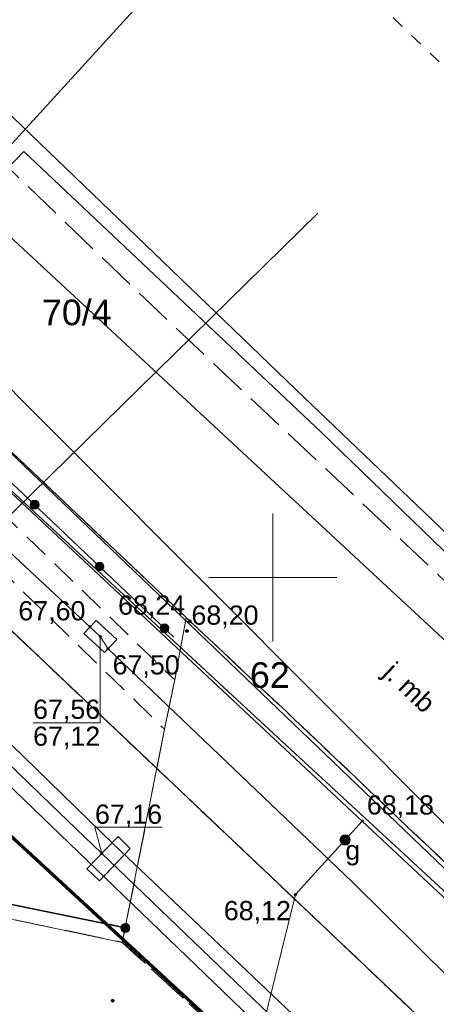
# Model space of a CAD drawing. Header units: millimetres. Extents: x 6501010 to 6502959, y 5884302 to 5886510.
# Tile 22 of 43: x 6502190 to 6502206, y 5885383 to 5885422. Entities that reach past the tile are written whole.
import ezdxf
from ezdxf.enums import TextEntityAlignment as Align

# ---------------------------------------------------------------- set-up
doc = ezdxf.new("R2010")
doc.units = ezdxf.units.MM
for name, pattern in [('ACAD_ISO06W100', [37.5, 24, -3, 0.5, -3, 0.5, -3, 0.5, -3]), ('BUUT04', [200000, 0, -100000, 0, -100000]), ('EGBO02', [5, 1.5, -1, 1.5, -1]), ('EGBU01', [2, 0.5, -0.5, 0.5, -0.5]), ('OTKC_A05', [1.5, 1, -0.5]), ('OTKJ_A05', [2, 1.5, -0.5]), ('OTKU_A05', [2, 1.5, -0.5])]:
    doc.linetypes.add(name, pattern=pattern)
for name, color, linetype, lineweight in [('!!!_elektryczne', 12, 'Continuous', 18), ('!A_granica opracowania', 12, 'Continuous', 40), ('Działki', 9, 'Continuous', 0), ('isa_V10520003E16E075_TUsr', 9, 'Continuous', 25), ('isa_V10520003E16E075_TUsr_19165818BF56C1D4', 9, 'OTKJ_A05', 25), ('Komunikacja (linie)', 9, 'Continuous', 0), ('Komunikacja (obszary)', 9, 'Continuous', 0), ('Krzyże', 9, 'Continuous', 0), ('Obręby', 9, 'Continuous', 0), ('Ogrodzenia', 9, 'Continuous', 0), ('Pikiety', 9, 'Continuous', 0), ('Przewody ciepłownicze', 9, 'Continuous', 0), ('Przewody elektroenergetyczne', 9, 'Continuous', 0), ('Przewody gazowe', 9, 'Continuous', 0), ('Przewody telekomunikacyjne', 9, 'Continuous', 0), ('Przewody wodociągowe', 9, 'Continuous', 0), ('Punkty o określonej wysokości', 9, 'Continuous', 0), ('Urządzenia towarzyszące (linie)', 9, 'Continuous', 0), ('Urządzenia towarzyszące (obszary)', 9, 'Continuous', 0), ('Urządzenia związane z siecią (punkty)', 9, 'Continuous', 0), ('Użytki gruntowe', 9, 'Continuous', 0), ('Zakres zamówienia', 9, 'Continuous', 0)]:
    doc.layers.add(name, color=color, linetype=linetype, lineweight=lineweight)
doc.styles.add('DOMYSLNA_CZCIONKA', font='arial.ttf')
doc.styles.add('GENERATED_STYLE_1', font='txt')

# ---------------------------------------------------------------- blocks, each defined once
blk = doc.blocks.new('OTRS_P05')
at = {"layer": 'isa_V10520003E16E075_TUsr', "true_color": 0x0a0909, "transparency": 33554687}
h = blk.add_hatch(color=18, dxfattribs=at)
h.dxf.hatch_style = 1
h.paths.add_polyline_path([(0.09, 0, 1), (-0.09, 0, 1)])
at = {"layer": 'isa_V10520003E16E075_TUsr', "color": 18, "true_color": 0x0a0909}
blk.add_lwpolyline([(0.09, 0, 1), (-0.09, 0, 1)], format="xyb", close=True, dxfattribs=at)
at = {"layer": 'isa_V10520003E16E075_TUsr_19165818BF56C1D4', "color": 18, "true_color": 0x0a0909}
blk.add_circle((0, 0), 0.09, dxfattribs=at)
blk = doc.blocks.new('SUGW_P05')
at = {"lineweight": 18, "true_color": 0xbfbf00}
h = blk.add_hatch(color=52, dxfattribs=at)
h.dxf.hatch_style = 1
h.paths.add_polyline_path([(0.4, 0, 1), (-0.4, 0, 1)])
at = {"color": 52, "lineweight": 18, "true_color": 0xbfbf00}
blk.add_circle((0, 0), 0.4, dxfattribs=at)
blk = doc.blocks.new('SUPS01_07')
at = {"lineweight": 18, "true_color": 0xff9100}
h = blk.add_hatch(color=30, dxfattribs=at)
h.dxf.hatch_style = 1
h.paths.add_polyline_path([(0.09, 0, 1), (-0.09, 0, 1)])
at = {"color": 18, "lineweight": 18, "true_color": 0x0a0909}
blk.add_circle((0, 0), 0.09, dxfattribs=at)
blk = doc.blocks.new('SUPS01_02')
at = {"lineweight": 18, "true_color": 0xd200d2}
h = blk.add_hatch(color=212, dxfattribs=at)
h.dxf.hatch_style = 1
h.paths.add_polyline_path([(-0.09, 0, 1), (0.09, 0, 1)])
at = {"color": 18, "lineweight": 18, "true_color": 0x0a0909}
blk.add_circle((0, 0), 0.09, dxfattribs=at)
blk = doc.blocks.new('SUPS01_04')
at = {"lineweight": 18, "true_color": 0xffd900}
h = blk.add_hatch(color=40, dxfattribs=at)
h.dxf.hatch_style = 1
h.paths.add_polyline_path([(-0.09, 0, 1), (0.09, 0, 1)])
at = {"color": 18, "lineweight": 18, "true_color": 0x0a0909}
blk.add_circle((0, 0), 0.09, dxfattribs=at)
blk = doc.blocks.new('OTOO_L05')
at = {"linetype": 'BUUT04', "lineweight": 18, "true_color": 0x000000}
h = blk.add_hatch(color=18, dxfattribs=at)
h.dxf.hatch_style = 1
h.paths.add_polyline_path([(-0.58, 0, 1), (0.58, 0, 1)])
at = {"color": 18, "true_color": 0x0a0909}
blk.add_circle((0, 0), 0.58, dxfattribs=at)
blk = doc.blocks.new('OTKB_L05')
at = {"linetype": 'BUUT04', "lineweight": 18, "true_color": 0xffffff}
h = blk.add_hatch(color=7, dxfattribs=at)
h.dxf.hatch_style = 1
h.paths.add_polyline_path([(-0.58, 0, 1), (0.58, 0, 1)])
at = {"color": 18, "true_color": 0x0a0909}
blk.add_circle((0, 0), 0.58, dxfattribs=at)

msp = doc.modelspace()

# ---------------------------------------------------------------- linework, layer by layer
at = {"layer": '!A_granica opracowania', "lineweight": 70, "flags": 128}
msp.add_lwpolyline([(6502135.64, 5885439.81), (6502156.38, 5885420.69), (6502179.76, 5885399.13), (6502243.42, 5885340.46), (6502270.88, 5885317.06), (6502239.07, 5885168.58), (6502207.7, 5885174.93), (6502176.42, 5885181.26), (6502145.37, 5885187.54), (6502088.97, 5885198.96), (6502114.4, 5885324.63), (6502121.68, 5885360.58), (6502124.66, 5885375.29), (6502122.226, 5885375.8), (6502135.64, 5885439.81)], dxfattribs=at)
at = {"layer": 'Działki', "linetype": 'Continuous', "lineweight": 25, "flags": 128}
for points in [[(6502082.78, 5885499.23), (6502110.82, 5885472.68), (6502137.27, 5885447.64), (6502138.48, 5885453.44), (6502139.03, 5885456.1), (6502159.6, 5885436.7), (6502182.63, 5885414.49), (6502245.75, 5885351.28), (6502237.46, 5885352.79), (6502244.62, 5885346.01), (6502272.11, 5885322.85), (6502273.32, 5885328.5), (6502303.79, 5885303.85)], [(6502278.09, 5885338.13), (6502267.33, 5885347.22), (6502244.59, 5885365.44), (6502245.95, 5885372.38), (6502224.51, 5885392.63), (6502220.58, 5885388.55), (6502201.22, 5885407.03), (6502184.32, 5885423.27), (6502161.3, 5885444.78), (6502114.11, 5885489.15)]]:
    msp.add_lwpolyline(points, dxfattribs=at)
at = {"layer": 'Działki', "color": 9, "linetype": 'Continuous', "lineweight": 25, "flags": 128}
for points in [[(6502182.63, 5885414.49), (6502182.18, 5885412.1), (6502245.75, 5885351.28), (6502182.63, 5885414.49)], [(6502182.18, 5885412.1), (6502181.08, 5885406.17), (6502237.46, 5885352.79), (6502245.75, 5885351.28), (6502182.18, 5885412.1)], [(6502181.08, 5885406.17), (6502179.76, 5885399.13), (6502227.84, 5885354.82), (6502237.46, 5885352.79), (6502181.08, 5885406.17)], [(6502179.76, 5885399.13), (6502173.5, 5885365.54), (6502180.91, 5885364.02), (6502213.29, 5885357.66), (6502227.84, 5885354.82), (6502179.76, 5885399.13)]]:
    msp.add_lwpolyline(points, close=True, dxfattribs=at)
at = {"layer": 'Komunikacja (linie)', "linetype": 'Continuous', "lineweight": 18, "flags": 128}
for points in [[(6502166.738, 5885426.711), (6502169.07, 5885424.62), (6502177.99, 5885416.12), (6502188.32, 5885406.29), (6502196.612, 5885398.442)], [(6502164.916, 5885426.461), (6502167.408, 5885424.804), (6502169.729, 5885422.748), (6502196.126, 5885397.679)], [(6502196.612, 5885398.442), (6502196.163, 5885396.009), (6502195.771, 5885394.079), (6502194.117, 5885385.765), (6502178.856, 5885388.964)]]:
    msp.add_lwpolyline(points, dxfattribs=at)
at = {"layer": 'Komunikacja (obszary)', "linetype": 'OTKJ_A05', "lineweight": 18, "flags": 128}
for points in [[(6502138.85, 5885450.4), (6502138.921, 5885450.287), (6502163.218, 5885428.904), (6502164.405, 5885428.245), (6502165.559, 5885427.529), (6502166.676, 5885426.756), (6502166.738, 5885426.711), (6502169.07, 5885424.62), (6502177.99, 5885416.12), (6502188.32, 5885406.29), (6502196.612, 5885398.442), (6502200.55, 5885394.75), (6502205.25, 5885390.28), (6502210.89, 5885384.95), (6502215.07, 5885380.95), (6502217.52, 5885378.68), (6502228.08, 5885368.71), (6502233.72, 5885363.36), (6502237.9, 5885359.36), (6502242.09, 5885355.64), (6502246.56, 5885351.68), (6502252.8, 5885346.15), (6502256.83, 5885342.61), (6502262.2, 5885338.02), (6502268.76, 5885332.26), (6502274.64, 5885327.33), (6502277.917, 5885324.626), (6502278.499, 5885324.005), (6502281.254, 5885321.635), (6502284.001, 5885319.449), (6502289.408, 5885315.055), (6502293.316, 5885311.992), (6502298.627, 5885307.69), (6502301.281, 5885304.266), (6502302.591, 5885303.818), (6502303.976, 5885303.268), (6502304.983, 5885302.75), (6502305.09, 5885302.67), (6502306.748, 5885301.397), (6502308.223, 5885300.296), (6502313.629, 5885296.149), (6502323.735, 5885288.368), (6502329.665, 5885283.788), (6502336.514, 5885278.35), (6502337.044, 5885277.502), (6502346.762, 5885269.985), (6502347.734, 5885269.619), (6502347.971, 5885269.439), (6502349.541, 5885268.25), (6502355.44, 5885263.7), (6502357.026, 5885262.502), (6502373.071, 5885250.214), (6502382.289, 5885243.151), (6502391.701, 5885235.907), (6502393.75, 5885234.381), (6502398.399, 5885230.776), (6502408.585, 5885222.876), (6502415.379, 5885217.39), (6502415.55, 5885217.24), (6502417.486, 5885226.077), (6502417.16, 5885226.284), (6502414.177, 5885228.54), (6502409.614, 5885232.13), (6502406.056, 5885235.132), (6502401.314, 5885238.775), (6502397.215, 5885241.661), (6502390.453, 5885246.934), (6502389.243, 5885247.987), (6502389.18, 5885248.041), (6502373.236, 5885260.362), (6502371.493, 5885261.613), (6502366.837, 5885265.227), (6502361.853, 5885269.047), (6502356.248, 5885273.482), (6502355.737, 5885273.95), (6502339.102, 5885286.759), (6502333.992, 5885290.533), (6502327.688, 5885295.424), (6502321.296, 5885300.309), (6502316.533, 5885303.976), (6502313.844, 5885306.215), (6502309.024, 5885309.893), (6502307.587, 5885310.849), (6502304.341, 5885313.279), (6502299.045, 5885317.494), (6502295.373, 5885320.402), (6502292.272, 5885322.891), (6502289.56, 5885325.095), (6502289.2, 5885325.39), (6502284.39, 5885329.33), (6502281.14, 5885331.99), (6502276.427, 5885335.931), (6502275.989, 5885336.284), (6502271.522, 5885340.008), (6502266.621, 5885344.261), (6502261.504, 5885348.799), (6502257.73, 5885352.173), (6502255.801, 5885353.898), (6502251.943, 5885357.419), (6502246.624, 5885362.184), (6502243.14, 5885365.407), (6502238.474, 5885369.772), (6502235.884, 5885372.194), (6502233.662, 5885374.256), (6502231.76, 5885376.032), (6502225.204, 5885382.415), (6502215.5, 5885391.79), (6502206.51, 5885400.06), (6502194.98, 5885410.9), (6502186.96, 5885418.59), (6502180.795, 5885424.537), (6502180.026, 5885425.173), (6502179.289, 5885425.845), (6502178.586, 5885426.553), (6502178.04, 5885427.133), (6502138.85, 5885450.4)], [(6502195.771, 5885394.079), (6502194.117, 5885385.765), (6502225.044, 5885357.397), (6502229.34, 5885359.54), (6502229.613, 5885359.631), (6502230.463, 5885359.914), (6502231.174, 5885360.159), (6502231.206, 5885360.162), (6502231.32, 5885360.2), (6502233.01, 5885360.47), (6502237.9, 5885359.36), (6502233.72, 5885363.36), (6502219.72, 5885376.603), (6502217.52, 5885378.68), (6502215.07, 5885380.95), (6502211.212, 5885384.642), (6502210.89, 5885384.946), (6502205.246, 5885390.279), (6502200.546, 5885394.745), (6502196.612, 5885398.442), (6502196.163, 5885396.009), (6502195.771, 5885394.079)]]:
    msp.add_lwpolyline(points, close=True, dxfattribs=at)
at = {"layer": 'Komunikacja (obszary)', "linetype": 'OTKC_A05', "lineweight": 18, "flags": 128}
msp.add_lwpolyline([(6502195.771, 5885394.079), (6502196.163, 5885396.009), (6502177.19, 5885414.34), (6502165.21, 5885425.86), (6502161.356, 5885429.783), (6502160.754, 5885430.043), (6502159.482, 5885430.521), (6502158.409, 5885430.865), (6502157.301, 5885431.173), (6502164.84, 5885424.05), (6502176.84, 5885412.47), (6502195.771, 5885394.079)], close=True, dxfattribs=at)
at = {"layer": 'Komunikacja (obszary)', "linetype": 'OTKU_A05', "lineweight": 18, "flags": 128}
msp.add_lwpolyline([(6502204.663, 5885344.627), (6502207.69, 5885344.7), (6502207.739, 5885344.893), (6502207.777, 5885345.041), (6502207.849, 5885345.319), (6502207.921, 5885345.602), (6502208.03, 5885346.025), (6502208.113, 5885346.352), (6502208.216, 5885346.754), (6502208.3, 5885347.08), (6502208.781, 5885347.457), (6502209.099, 5885347.707), (6502209.375, 5885347.923), (6502209.679, 5885348.162), (6502209.973, 5885348.393), (6502210.336, 5885348.678), (6502210.611, 5885348.893), (6502210.993, 5885349.193), (6502211.381, 5885349.497), (6502212.092, 5885350.055), (6502213.913, 5885351.484), (6502215.17, 5885352.47), (6502225.044, 5885357.397), (6502194.12, 5885385.77), (6502178.86, 5885388.96), (6502176.756, 5885377.564), (6502171.564, 5885352.159), (6502174.78, 5885352.09), (6502180.73, 5885350.68), (6502186.529, 5885349.76), (6502186.72, 5885350.73), (6502205.16, 5885347.02), (6502204.663, 5885344.627)], close=True, dxfattribs=at)
at = {"layer": 'Krzyże', "linetype": 'Continuous', "lineweight": 18, "flags": 128}
for points in [[(6502200, 5885397.5), (6502200, 5885402.5)], [(6502197.5, 5885400), (6502202.5, 5885400)]]:
    msp.add_lwpolyline(points, dxfattribs=at)
at = {"layer": 'Obręby', "linetype": 'EGBO02', "lineweight": 35, "flags": 128}
for points in [[(6502048.3, 5885975.31), (6502042.71, 5885972.32), (6502037.9, 5885969.74), (6502025.07, 5885962.91), (6502022.81, 5885961.63), (6502018.11, 5885959.13), (6501983.57, 5885940.7), (6501982.25, 5885939.99), (6501944.39, 5885913.2), (6501934.97, 5885905.58), (6501930.93, 5885902.32), (6501922.33, 5885893.41), (6501921.17, 5885892.21), (6501911.76, 5885882.47), (6501893.56, 5885857.42), (6501883.67, 5885843.8), (6501869, 5885823.61), (6501863.08, 5885815.46), (6501845.29, 5885790.96), (6501845.46, 5885780.88), (6501836.9, 5885774.23), (6501817.75, 5885759.34), (6501815.33, 5885756.26), (6501807.06, 5885756.87), (6501814.44, 5885750.3), (6501818.88, 5885746.18), (6501823.15, 5885742.19), (6501846.74, 5885720.11), (6501854.72, 5885712.74), (6501877.84, 5885691.38), (6501900.99, 5885670.04), (6501914.66, 5885657.4), (6501922.32, 5885650.32), (6501952.13, 5885622.8), (6501955.24, 5885619.93), (6501959.54, 5885615.96), (6501961.2, 5885625.19), (6501967.7, 5885618.91), (6501966.02, 5885609.79), (6501963.96, 5885598.61), (6501967.89, 5885600.97), (6501973.13, 5885601.17), (6501977.74, 5885598.67), (6501999.71, 5885577.86), (6502019.22, 5885559.39), (6502029.25, 5885549.9), (6502054.71, 5885525.8), (6502082.78, 5885499.23), (6502110.82, 5885472.68), (6502137.27, 5885447.64), (6502157.87, 5885428.14), (6502181.08, 5885406.17), (6502237.46, 5885352.79), (6502244.62, 5885346.01), (6502272.11, 5885322.85), (6502302.42, 5885297.31), (6502335.09, 5885272.09), (6502349.93, 5885260.64), (6502365.75, 5885248.43), (6502366.61, 5885252.86), (6502367.65, 5885267.77), (6502370.27, 5885281.19), (6502371.76, 5885288.88), (6502372.26, 5885291.41), (6502378.22, 5885322.01), (6502440.17, 5885410.97), (6502443.76, 5885416.11), (6502445.75, 5885418.96), (6502449.29, 5885424.05), (6502453.51, 5885445.2), (6502460.28, 5885479.15), (6502464.42, 5885499.86), (6502467.55, 5885515.55), (6502468.55, 5885520.57), (6502471.034, 5885533.02), (6502473.45, 5885545.12), (6502475.2, 5885553.9), (6502476.2, 5885558.87), (6502479.34, 5885574.6), (6502483.44, 5885595.61), (6502485.73, 5885606.65), (6502490.37, 5885629.91), (6502493.51, 5885645.62), (6502499.77, 5885677), (6502449.27, 5885686.77), (6502445.42, 5885687.88), (6502421.88, 5885694.69), (6502417.76, 5885691.14), (6502398.65, 5885673.77), (6502396.59, 5885674.3), (6502342.54, 5885688.2), (6502338.2, 5885689.32), (6502338.15, 5885688.04), (6502338.14, 5885687.79), (6502331.21, 5885680.52), (6502308.76, 5885696.29), (6502308.08, 5885696.78), (6502307.49, 5885697.19), (6502279.77, 5885716.66), (6502276.24, 5885721.62), (6502297.53, 5885790.62), (6502293.72, 5885792.23), (6502288.24, 5885794.29), (6502283.08, 5885796.23), (6502268.99, 5885802.68), (6502255.45, 5885809.82), (6502246.59, 5885814.79), (6502242.36, 5885817.44), (6502238.05, 5885820.15), (6502234.09, 5885823.17), (6502214.12, 5885838.36), (6502206.09, 5885844.2), (6502201.95, 5885847.54), (6502199.15, 5885846.99), (6502193.96, 5885845.98), (6502182.08, 5885843.66), (6502173.86, 5885842.06), (6502171.21, 5885844.5), (6502155.01, 5885859.46), (6502153.57, 5885860.79), (6502150.64, 5885863.5), (6502149.19, 5885886.42), (6502148.87, 5885891.44), (6502142.95, 5885896.36), (6502115.19, 5885919.4), (6502098.37, 5885933.36), (6502095.02, 5885936.15), (6502082.72, 5885946.35), (6502056.86, 5885968.01), (6502048.3, 5885975.31)], [(6501961.2, 5885625.19), (6501959.54, 5885615.96), (6501955.24, 5885619.93), (6501952.13, 5885622.8), (6501953.85, 5885613.27), (6501949.1, 5885590.48), (6501944.96, 5885570.65), (6501941.69, 5885554.99), (6501937.56, 5885535.15), (6501935.11, 5885523.41), (6501932.8, 5885512.35), (6501928.55, 5885488.69), (6501926.42, 5885476.83), (6501924.83, 5885467.99), (6501922.53, 5885455.2), (6501922, 5885452.24), (6501918.28, 5885431.5), (6501914.02, 5885407.8), (6501909.91, 5885384.9), (6501906.32, 5885364.93), (6501905.79, 5885361.98), (6501904.02, 5885352.14), (6501903.49, 5885349.19), (6501899.91, 5885329.23), (6501895.81, 5885306.38), (6501891.55, 5885282.67), (6501887.84, 5885261.96), (6501887.31, 5885259.01), (6501885.54, 5885249.18), (6501885.01, 5885246.23), (6501881.47, 5885226.55), (6501877.41, 5885203.91), (6501872.26, 5885175.25), (6501870.29, 5885164.29), (6501876.28, 5885159.51), (6501864.89, 5885096.81), (6501863.37, 5885088.46), (6501859.13, 5885065.15), (6501851.01, 5885020.5), (6501858.47, 5885019.14), (6501859.77, 5885018.9), (6501865.95, 5885017.77), (6501870.41, 5885016.97), (6501895.23, 5885012.45), (6501912.27, 5885009.34), (6501919.97, 5885007.94), (6501931.97, 5885005.91), (6501955.79, 5885001.77), (6501957.2, 5885001.52), (6501982.39, 5884997.13), (6502003.15, 5884993.52), (6502007.92, 5884992.69), (6502045.88, 5884986.08), (6502058.82, 5884983.83), (6502083.3, 5884979.36), (6502102.71, 5884975.82), (6502130.25, 5884970.87), (6502132.37, 5884970.41), (6502162.37, 5884964.94), (6502169.54, 5884963.63), (6502194.23, 5884959.25), (6502198.07, 5884958.58), (6502203, 5884957.71), (6502223.05, 5884954.16), (6502230.12, 5884952.91), (6502266.26, 5884946.52), (6502281.55, 5884943.78), (6502283.74, 5884943.4), (6502297.4, 5884941.04), (6502305.91, 5884939.57), (6502329.24, 5884935.51), (6502353.45, 5884931.33), (6502386.59, 5884925.57), (6502393.69, 5884924.34), (6502397.19, 5884923.73), (6502455.86, 5884913.29), (6502482.4, 5884908.54), (6502508.96, 5884903.8), (6502510.35, 5884910.67), (6502518.32, 5884949.88), (6502522.01, 5884968.01), (6502523.8, 5884976.83), (6502524.94, 5884982.46), (6502526.05, 5884987.96), (6502527.17, 5884993.48), (6502527.77, 5884996.4), (6502529.58, 5885005.3), (6502530.12, 5885007.97), (6502532.35, 5885018.92), (6502532.79, 5885021.1), (6502538.33, 5885048.34), (6502539.47, 5885053.99), (6502539.82, 5885055.7), (6502541.22, 5885062.57), (6502550.08, 5885106.24), (6502546.2, 5885109.23), (6502534.65, 5885118.15), (6502524.37, 5885126.1), (6502504.89, 5885141.12), (6502502.61, 5885142.95), (6502500.13, 5885144.82), (6502494.21, 5885149.37), (6502491.84, 5885151.2), (6502488.35, 5885153.9), (6502479.61, 5885160.64), (6502468.95, 5885168.86), (6502460.81, 5885175.14), (6502452.5, 5885181.55), (6502448.56, 5885184.59), (6502447.16, 5885185.67), (6502431.72, 5885197.57), (6502407.78, 5885216.02), (6502386.58, 5885232.37), (6502365.75, 5885248.43), (6502349.93, 5885260.64), (6502335.09, 5885272.09), (6502302.42, 5885297.31), (6502272.11, 5885322.85), (6502244.62, 5885346.01), (6502237.46, 5885352.79), (6502181.08, 5885406.17), (6502157.87, 5885428.14), (6502137.27, 5885447.64), (6502110.82, 5885472.68), (6502082.78, 5885499.23), (6502054.71, 5885525.8), (6502029.25, 5885549.9), (6502019.22, 5885559.39), (6501999.71, 5885577.86), (6501977.74, 5885598.67), (6501973.13, 5885601.17), (6501967.89, 5885600.97), (6501963.96, 5885598.61), (6501966.02, 5885609.79), (6501967.7, 5885618.91), (6501961.2, 5885625.19)]]:
    msp.add_lwpolyline(points, close=True, dxfattribs=at)
at = {"layer": 'Ogrodzenia', "linetype": 'Continuous', "lineweight": 35, "flags": 128}
msp.add_lwpolyline([(6502194.237, 5885386.33), (6502178.918, 5885389.467), (6502180.41, 5885396.68), (6502174.89, 5885402.23), (6502163.5, 5885413.72), (6502142.19, 5885417.33)], dxfattribs=at)
at = {"layer": 'Przewody ciepłownicze', "linetype": 'Continuous', "lineweight": 18, "flags": 128}
msp.add_lwpolyline([(6502285.01, 5885308.16), (6502267.86, 5885321.88), (6502265.66, 5885319.12), (6502263.26, 5885320.99), (6502265.27, 5885323.65), (6502241.16, 5885345.54), (6502240.72, 5885346.01), (6502234.98, 5885351.01), (6502226.13, 5885358.42), (6502212.58, 5885370.62), (6502210.21, 5885368.18), (6502207.93, 5885370.29), (6502210.36, 5885372.89), (6502193.31, 5885389.24), (6502191.32, 5885391.15), (6502172.29, 5885409.56), (6502169.85, 5885407.08), (6502167.43, 5885409.36), (6502169.93, 5885412.06), (6502161.27, 5885420.46), (6502147.98, 5885433.31), (6502147.25, 5885434.21)], dxfattribs=at)
at = {"layer": 'Przewody elektroenergetyczne', "linetype": 'Continuous', "lineweight": 18, "flags": 128}
for points in [[(6502176.73, 5885389.04), (6502176.11, 5885389.24), (6502180.64, 5885407.73), (6502185.74, 5885412.49), (6502195.24, 5885422.89)], [(6502176.43, 5885402.27), (6502190.27, 5885416.63), (6502201.88, 5885405.67), (6502215.76, 5885392.26), (6502221.01, 5885387.1), (6502231.64, 5885377.29), (6502234.97, 5885374.12), (6502248.67, 5885361.39), (6502249.71, 5885360.43), (6502263.22, 5885348.92), (6502265.89, 5885348.26), (6502268.43, 5885348.9)]]:
    msp.add_lwpolyline(points, dxfattribs=at)
at = {"layer": 'Przewody gazowe', "linetype": 'Continuous', "lineweight": 18, "flags": 128}
for points in [[(6502203.49, 5885390.5), (6502203.31, 5885390.67), (6502167.74, 5885423.9)], [(6502196.88, 5885371.46), (6502200.88, 5885387.63), (6502201.24, 5885388.03), (6502202.82, 5885389.76), (6502202.98, 5885389.94), (6502203.49, 5885390.5)], [(6502203.49, 5885390.5), (6502234.98, 5885361.11)]]:
    msp.add_lwpolyline(points, dxfattribs=at)
at = {"layer": 'Przewody telekomunikacyjne', "linetype": 'Continuous', "lineweight": 18, "flags": 128}
for points in [[(6502105.47, 5885482.99), (6502124.7, 5885464.82), (6502135.56, 5885454.39), (6502139.72, 5885450.54), (6502154, 5885437.12), (6502167.04, 5885424.64), (6502179.64, 5885412.8), (6502188.53, 5885404.54), (6502200.19, 5885393.76), (6502207.85, 5885386.7), (6502217.22, 5885378.14), (6502234.97, 5885361.35), (6502244.27, 5885352.42), (6502254.76, 5885343.02), (6502264.58, 5885334.08), (6502279.62, 5885322.04), (6502303.01, 5885303.52), (6502321.06, 5885289.19), (6502341.61, 5885273.02), (6502353.47, 5885264), (6502371.63, 5885250), (6502374.35, 5885247.9), (6502392.09, 5885234.22)], [(6502233.09, 5885359.62), (6502232.74, 5885359.49), (6502215.89, 5885375.47), (6502203.1, 5885388.13), (6502193.56, 5885397.22), (6502193.25, 5885397.7), (6502192.85, 5885398.08), (6502174.79, 5885414.91), (6502174.35, 5885415.23), (6502173.96, 5885415.63), (6502136.54, 5885450.67), (6502136.09, 5885451)]]:
    msp.add_lwpolyline(points, dxfattribs=at)
at = {"layer": 'Przewody wodociągowe', "linetype": 'Continuous', "lineweight": 18, "flags": 128}
msp.add_lwpolyline([(6502201.76, 5885414.22), (6502186.37, 5885399.14), (6502185.98, 5885398.89), (6502185.72, 5885398.51), (6502184.78, 5885397.59), (6502187.22, 5885391.92), (6502184.06, 5885377.32)], dxfattribs=at)
at = {"layer": 'Punkty o określonej wysokości', "linetype": 'Continuous', "lineweight": 0, "flags": 128}
for points in [[(6502190.632, 5885394.336), (6502193.254, 5885394.336), (6502193.254, 5885397.701)], [(6502190.632, 5885394.336), (6502193.254, 5885394.336)], [(6502193.311, 5885389.235), (6502193.049, 5885390.267), (6502195.671, 5885390.267)]]:
    msp.add_lwpolyline(points, dxfattribs=at)
at = {"layer": 'Urządzenia towarzyszące (linie)', "linetype": 'Continuous', "lineweight": 18, "flags": 128}
for points in [[(6502098.38, 5885482.93), (6502116.22, 5885465.5), (6502125.09, 5885456.88), (6502123.37, 5885455), (6502124.42, 5885453.93), (6502125.86, 5885455.33), (6502147.24, 5885435.01), (6502149.42, 5885432.83), (6502170.87, 5885412.18), (6502168.33, 5885409.49), (6502169.77, 5885408.05), (6502172.18, 5885410.59), (6502193.79, 5885389.59), (6502202.59, 5885381.24), (6502211.32, 5885372.84), (6502208.92, 5885370.26), (6502210.2, 5885369.14), (6502212.42, 5885371.49), (6502223.09, 5885361.78), (6502234.95, 5885351.7)], [(6502147.53, 5885432.79), (6502160.72, 5885420.03), (6502168.99, 5885411.96), (6502166.52, 5885409.23), (6502169.93, 5885406.11), (6502172.4, 5885408.54), (6502188.84, 5885392.7), (6502209.4, 5885372.94), (6502206.94, 5885370.31), (6502210.22, 5885367.23), (6502212.74, 5885369.74), (6502229.17, 5885355.05), (6502234.95, 5885350.31)], [(6502193.95, 5885389.9), (6502192.73, 5885388.63), (6502193.22, 5885388.17), (6502194.43, 5885389.43), (6502193.95, 5885389.9)], [(6502202.98, 5885389.94), (6502201.24, 5885388.03)]]:
    msp.add_lwpolyline(points, dxfattribs=at)
at = {"layer": 'Urządzenia towarzyszące (obszary)', "linetype": 'Continuous', "lineweight": 18, "flags": 128}
msp.add_lwpolyline([(6502193.9, 5885397.58), (6502193.09, 5885398.33), (6502192.61, 5885397.82), (6502193.42, 5885397.07), (6502193.9, 5885397.58)], close=True, dxfattribs=at)
at = {"layer": 'Użytki gruntowe', "linetype": 'EGBU01', "lineweight": 18, "flags": 128}
for points in [[(6501807.06, 5885756.87), (6501814.44, 5885750.3), (6501818.88, 5885746.18), (6501823.15, 5885742.19), (6501846.74, 5885720.11), (6501854.72, 5885712.74), (6501877.84, 5885691.38), (6501900.99, 5885670.04), (6501914.66, 5885657.4), (6501922.32, 5885650.32), (6501952.13, 5885622.8), (6501955.24, 5885619.93), (6501959.54, 5885615.96), (6501961.2, 5885625.19), (6501967.7, 5885618.91), (6501966.02, 5885609.79), (6501963.96, 5885598.61), (6501967.89, 5885600.97), (6501973.13, 5885601.17), (6501977.74, 5885598.67), (6501979.34, 5885597.7), (6501999.92, 5885577.99), (6502012.43, 5885566.29), (6502019.39, 5885559.52), (6502029.31, 5885550.23), (6502029.25, 5885549.9), (6502054.71, 5885525.8), (6502082.78, 5885499.23), (6502110.82, 5885472.68), (6502137.27, 5885447.64), (6502157.87, 5885428.14), (6502181.08, 5885406.17), (6502237.46, 5885352.79), (6502244.62, 5885346.01), (6502272.11, 5885322.85), (6502302.42, 5885297.31), (6502335.09, 5885272.09), (6502349.93, 5885260.64), (6502365.75, 5885248.43), (6502366.61, 5885252.86), (6502367.65, 5885267.77), (6502370.27, 5885281.19), (6502366.53, 5885284.03), (6502321.05, 5885318.59), (6502306.03, 5885330.01), (6502307.23, 5885331.44), (6502296.12, 5885340.64), (6502291.43, 5885344.53), (6502319.35, 5885385.07), (6502333.79, 5885407.89), (6502347.83, 5885433.27), (6502352.33, 5885442.07), (6502361.94, 5885460.86), (6502376.83, 5885497.7), (6502386.23, 5885514.18), (6502386.97, 5885516.27), (6502388.08, 5885519.4), (6502314.77, 5885553.13), (6502341.08, 5885610.3), (6502410.31, 5885598.27), (6502413.86, 5885611.19), (6502358.36, 5885620.49), (6502361.13, 5885635.5), (6502339.05, 5885637.79), (6502331.43, 5885620.42), (6502324.27, 5885621.66), (6502296.59, 5885561.5), (6502242.29, 5885586.48), (6502238.08, 5885582.03), (6502294.17, 5885556.01), (6502264.91, 5885492.61), (6502238.96, 5885499.62), (6502217.54, 5885477.38), (6502224.83, 5885470.53), (6502242.07, 5885488.42), (6502275.61, 5885479.36), (6502337.13, 5885451.05), (6502334.18, 5885445.34), (6502324.92, 5885427.71), (6502313.29, 5885407.62), (6502304.99, 5885395.25), (6502303.43, 5885392.94), (6502289.8, 5885372.59), (6502277.6, 5885355.97), (6502247.58, 5885380.7), (6502229.7, 5885398.01), (6502210.29, 5885416.49), (6502187.3, 5885438.49), (6502183.98, 5885441.66), (6502188.72, 5885446.41), (6502209.4, 5885467.14), (6502195.19, 5885480.57), (6502172.19, 5885502.31), (6502169.18, 5885505.14), (6502167.05, 5885507.17), (6502125.12, 5885546.81), (6502097.84, 5885572.6), (6502069.1, 5885599.76), (6502067, 5885601.75), (6502063.87, 5885604.7), (6502066.81, 5885607.82), (6502043.66, 5885629.27), (6502029.39, 5885642.47), (6502029.32, 5885642.4), (6502013.08, 5885657.53), (6502012.88, 5885657.72), (6502012.95, 5885657.79), (6501980.25, 5885688.2), (6501980.11, 5885688.33), (6501981.43, 5885695.75), (6501985.38, 5885717.88), (6501988.93, 5885737.82), (6502003.38, 5885823.01), (6502017.43, 5885902.92), (6502017.57, 5885903.72), (6502018.44, 5885908.4), (6502020.84, 5885921.43), (6502020.27, 5885921.52), (6502025.07, 5885962.91), (6502022.81, 5885961.63), (6502018.11, 5885959.13), (6502014.54, 5885935.06), (6502010.78, 5885909.73), (6502006.25, 5885878.39), (6502004.32, 5885865.02), (6502003.2, 5885857.24), (6502000.22, 5885837.27), (6502000.09, 5885836.53), (6501999.16, 5885831.21), (6501996.47, 5885815.8), (6501995.31, 5885809.21), (6501993.15, 5885796.95), (6501991.48, 5885787.48), (6501987.88, 5885767.76), (6501987.73, 5885766.97), (6501985.26, 5885753.83), (6501984.51, 5885749.83), (6501979.27, 5885721.95), (6501976.33, 5885706.28), (6501974.06, 5885694.18), (6501970.61, 5885675.71), (6501966.76, 5885655.08), (6501940.54, 5885672.15), (6501919.28, 5885686), (6501915.71, 5885688.32), (6501909.96, 5885693.55), (6501903.93, 5885701.72), (6501909.62, 5885722.84), (6501923.28, 5885773.57), (6501930.34, 5885799.77), (6501927.83, 5885802.09), (6501926.36, 5885800.51), (6501920.02, 5885776.58), (6501901.16, 5885705.47), (6501885.03, 5885727.3), (6501881.97, 5885731.44), (6501872.86, 5885743.77), (6501845.46, 5885780.88), (6501836.9, 5885774.23), (6501817.75, 5885759.34), (6501815.33, 5885756.26), (6501807.06, 5885756.87)], [(6502247.8, 5885166.81), (6502245.96, 5885159.09), (6502209.54, 5885166.61), (6502176.72, 5885122.53), (6502164.67, 5885124.98), (6502132.37, 5884970.41), (6502150.902, 5884967.031), (6502162.37, 5884964.94), (6502169.54, 5884963.63), (6502194.23, 5884959.25), (6502198.07, 5884958.58), (6502203, 5884957.71), (6502223.05, 5884954.16), (6502239.98, 5885023.48), (6502252.33, 5885074.38), (6502265.25, 5885127.76), (6502269.28, 5885144.27), (6502275.21, 5885176.97), (6502277.6, 5885190.58), (6502280.62, 5885206.89), (6502273.94, 5885211.96), (6502289.2, 5885295.53), (6502292.24, 5885299.59), (6502301.34, 5885292.12), (6502315.925, 5885281.242), (6502334.15, 5885267.65), (6502341.971, 5885261.779), (6502348.99, 5885256.51), (6502349.93, 5885260.64), (6502335.09, 5885272.09), (6502302.42, 5885297.31), (6502272.11, 5885322.85), (6502244.62, 5885346.01), (6502237.46, 5885352.79), (6502181.08, 5885406.17), (6502157.87, 5885428.14), (6502137.27, 5885447.64), (6502110.82, 5885472.68), (6502082.78, 5885499.23), (6502054.71, 5885525.8), (6502053.26, 5885517.94), (6502081.3, 5885491.35), (6502109.24, 5885464.85), (6502135.64, 5885439.81), (6502156.38, 5885420.69), (6502179.76, 5885399.13), (6502227.84, 5885354.82), (6502243.42, 5885340.46), (6502262.18, 5885324.12), (6502270.88, 5885317.06), (6502278.63, 5885310.76), (6502247.8, 5885166.81)], [(6502092.52, 5885216.53), (6502088.97, 5885198.96), (6502126.22, 5885191.42), (6502145.37, 5885187.54), (6502174.26, 5885181.7), (6502167.45, 5885144.53), (6502165.53, 5885144.89), (6502162.08, 5885127.01), (6502164.98, 5885126.45), (6502164.67, 5885124.98), (6502176.72, 5885122.53), (6502209.54, 5885166.61), (6502245.96, 5885159.09), (6502247.8, 5885166.81), (6502278.63, 5885310.76), (6502270.88, 5885317.06), (6502262.18, 5885324.12), (6502243.42, 5885340.46), (6502227.84, 5885354.82), (6502179.76, 5885399.13), (6502156.38, 5885420.69), (6502135.64, 5885439.81), (6502109.24, 5885464.85), (6502092.53, 5885381.69), (6502089.57, 5885366.98), (6502121.68, 5885360.58), (6502118.04, 5885342.62), (6502114.4, 5885324.63), (6502107.11, 5885288.6), (6502105.919, 5885282.72), (6502099.81, 5885252.56), (6502092.52, 5885216.53)]]:
    msp.add_lwpolyline(points, close=True, dxfattribs=at)
at = {"layer": 'Zakres zamówienia', "linetype": 'Continuous', "lineweight": 0, "flags": 128}
msp.add_lwpolyline([(6502134.529, 5885464.507), (6502091.969, 5885243.307), (6502265.569, 5885206.067), (6502289.089, 5885321.147), (6502134.529, 5885464.507)], close=True, dxfattribs=at)

# ---------------------------------------------------------------- block references
at = {"layer": 'Komunikacja (linie)', "xscale": 0.3, "yscale": 0.3, "zscale": 0.3, "rotation": 316.4781003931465}
for p in [(6502190.69, 5885402.842), (6502193.227, 5885400.432), (6502195.765, 5885398.021)]:
    msp.add_blockref('OTKB_L05', p, dxfattribs=at)
at = {"layer": 'Ogrodzenia', "xscale": 0.3, "yscale": 0.3, "zscale": 0.3, "rotation": 348.428139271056}
msp.add_blockref('OTOO_L05', (6502194.237, 5885386.33), dxfattribs=at)
at = {"layer": 'Pikiety', "xscale": 0.5, "yscale": 0.5, "zscale": 0.5}
for p in [(6502196.75, 5885398.3), (6502196.64, 5885397.91), (6502193.74, 5885383.49)]:
    msp.add_blockref('OTRS_P05', p, dxfattribs=at)
at = {"layer": 'Punkty o określonej wysokości', "xscale": 0.5, "yscale": 0.5, "zscale": 0.5}
for name, p in [('SUPS01_07', (6502192.854, 5885398.079)), ('SUPS01_07', (6502193.254, 5885397.701)), ('SUPS01_07', (6502193.561, 5885397.223)), ('SUPS01_04', (6502203.491, 5885390.502)), ('SUPS01_02', (6502193.311, 5885389.235)), ('SUPS01_04', (6502200.88, 5885387.631))]:
    msp.add_blockref(name, p, dxfattribs=at)
at = {"layer": 'Urządzenia związane z siecią (punkty)', "xscale": 0.5, "yscale": 0.5, "zscale": 0.5}
msp.add_blockref('SUGW_P05', (6502202.82, 5885389.76), dxfattribs=at)

# ---------------------------------------------------------------- texts
at = {"layer": '!!!_elektryczne', "color": 6, "linetype": 'ACAD_ISO06W100', "lineweight": 60, "ltscale": 0.2, "insert": (6502180.285, 5885384.637), "char_height": 3, "width": 10, "attachment_point": 7, "rotation": 319.4458, "style": 'GENERATED_STYLE_1'}
msp.add_mtext('\\A1;l=120m', dxfattribs=at)
at = {"layer": 'Działki', "color": 9, "style": 'DOMYSLNA_CZCIONKA'}
for s, p in [('70/4', (6502192.339, 5885410.348)), ('62', (6502199.879, 5885396.197))]:
    msp.add_text(s, height=1, dxfattribs=at).set_placement(p, align=Align.MIDDLE_CENTER)
at = {"layer": 'Komunikacja (obszary)', "style": 'DOMYSLNA_CZCIONKA'}
msp.add_text('j. mb', height=0.75, rotation=316.5397, dxfattribs=at).set_placement((6502205.336, 5885395.715), align=Align.MIDDLE_CENTER)
at = {"layer": 'Pikiety', "style": 'DOMYSLNA_CZCIONKA'}
for s, p in [('68,24', (6502195.262, 5885398.927)), ('68,20', (6502198.128, 5885398.537))]:
    msp.add_text(s, height=0.75, dxfattribs=at).set_placement(p, align=Align.MIDDLE_CENTER)
at = {"layer": 'Punkty o określonej wysokości', "style": 'DOMYSLNA_CZCIONKA'}
for s, p in [('67,60', (6502191.366, 5885398.706)), ('67,50', (6502195.049, 5885396.596)), ('67,56', (6502191.943, 5885394.862)), ('67,12', (6502191.943, 5885393.811)), ('68,18', (6502204.979, 5885391.129)), ('67,16', (6502194.36, 5885390.768)), ('68,12', (6502199.392, 5885387.004))]:
    msp.add_text(s, height=0.75, dxfattribs=at).set_placement(p, align=Align.MIDDLE_CENTER)
at = {"layer": 'Urządzenia związane z siecią (punkty)', "style": 'DOMYSLNA_CZCIONKA'}
msp.add_text('g', height=0.75, dxfattribs=at).set_placement((6502203.118, 5885389.365), align=Align.MIDDLE_CENTER)

doc.saveas('drawing.dxf')
